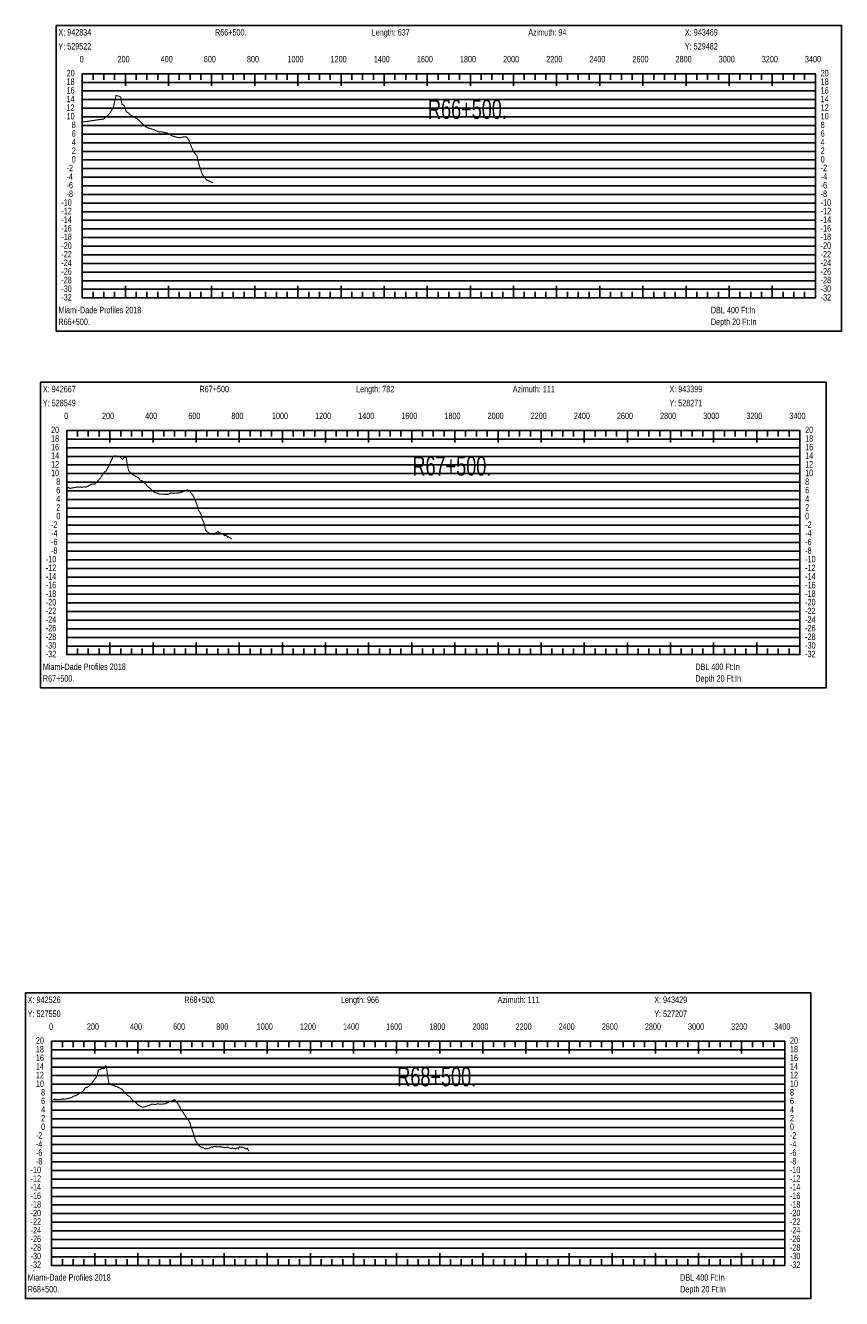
# Model space of a CAD drawing. Header units: inches. Extents: x 471865 to 538526, y 1054316 to 1102451.
# Tile 121 of 131: x 516321 to 520106, y 1096309 to 1102215. Entities that reach past the tile are written whole.
import ezdxf

# ---------------------------------------------------------------- set-up
doc = ezdxf.new("R2010")
doc.units = ezdxf.units.IN
doc.header["$MEASUREMENT"] = 0
for name, color, linetype in [('LABELS', 7, 'Continuous'), ('X_Gr1', 7, 'Continuous'), ('XSECTION', 7, 'Continuous')]:
    doc.layers.add(name, color=color, linetype=linetype)
doc.styles.get("Standard").update_dxf_attribs({"font": 'arial.ttf'})

msp = doc.modelspace()

# ---------------------------------------------------------------- linework, layer by layer
at = {"layer": 'X_Gr1', "color": 6, "linetype": 'Continuous', "lineweight": 18, "true_color": 0xff00ff, "transparency": 33554687, "const_width": 5}
for points in [[(516584.5, 1101767), (516584.5, 1101767), (516680.8, 1101780.6), (516680.9, 1101779.5), (516691.1, 1101788), (516702.4, 1101796.5), (516714.5, 1101810.6), (516729.3, 1101837.7), (516741, 1101890.2), (516754.1, 1101886.8), (516762.2, 1101883), (516768.3, 1101849.1), (516778.6, 1101843.9), (516788.6, 1101814.7), (516791.7, 1101812.9), (516798.5, 1101808.5), (516809.4, 1101798.4), (516821.2, 1101792.5), (516832.5, 1101785), (516844.2, 1101778.5), (516855.6, 1101766.2), (516868.1, 1101754.7), (516880.4, 1101743.6), (516895.9, 1101737.5), (516907.9, 1101734.3), (516918.4, 1101731.3), (516926.2, 1101726.5), (516940.7, 1101720.7), (516950.9, 1101721.2), (516964.9, 1101718.2), (516979.3, 1101715.9), (516989.7, 1101709.6), (517000.9, 1101702.8), (517012, 1101699.4), (517022.3, 1101696.5), (517035.7, 1101694.1), (517045.6, 1101696.3), (517055.3, 1101698.3), (517067.4, 1101698.4), (517076.8, 1101687.2), (517086.3, 1101662), (517096.7, 1101637.3), (517109.4, 1101618.1), (517116.3, 1101609.8), (517126, 1101568.1), (517133.1, 1101547.7), (517140.6, 1101524.9), (517148.7, 1101513.9), (517154.3, 1101508.1), (517161.3, 1101497.2), (517167.4, 1101495.8), (517173.4, 1101492.7), (517177.8, 1101491.8), (517184.2, 1101488), (517187.4, 1101486.9), (517190.8, 1101485.1)], [(516513.4, 1100068), (516513.4, 1100068), (516513.6, 1100064.4), (516519.8, 1100071.6), (516529, 1100067.1), (516538.7, 1100069.7), (516549.7, 1100071.6), (516559.1, 1100072.8), (516565.3, 1100074.4), (516571.1, 1100072.2), (516576, 1100074.7), (516582.9, 1100071.6), (516590.5, 1100074.8), (516601.7, 1100073.3), (516612.7, 1100078.6), (516624.7, 1100085.9), (516632, 1100086.9), (516643, 1100087.8), (516653.7, 1100098.3), (516662.4, 1100109.6), (516666, 1100111.9), (516673.9, 1100124.5), (516686.4, 1100142.3), (516695, 1100148.7), (516702.9, 1100163.2), (516709.8, 1100175.3), (516716.4, 1100191.1), (516726.2, 1100212.1), (516735.1, 1100218.2), (516746.1, 1100217), (516759.5, 1100212.9), (516770.8, 1100202.5), (516780, 1100210.6), (516788.2, 1100209.6), (516793.8, 1100174.7), (516799.6, 1100149.2), (516803.8, 1100144.2), (516813.1, 1100136.9), (516820.1, 1100130.7), (516831.4, 1100123.5), (516843.5, 1100118), (516853.2, 1100105.3), (516864.2, 1100101.1), (516878.9, 1100086.1), (516886.5, 1100077.2), (516901.2, 1100065.1), (516917, 1100051), (516928.7, 1100045.5), (516943.9, 1100040.3), (516956.8, 1100041), (516967.9, 1100039.6), (516981.4, 1100039.9), (516995.7, 1100046.3), (517009.3, 1100044.4), (517019.7, 1100045.5), (517032.7, 1100046.3), (517042.8, 1100048.6), (517052.7, 1100052.4), (517063.2, 1100055.4), (517071.3, 1100060.9), (517080.3, 1100057.3), (517088.6, 1100047), (517097.9, 1100034.3), (517107, 1100016.5), (517119.2, 1099981), (517122.5, 1099966.4), (517134.2, 1099949.8), (517140.5, 1099924.4), (517147.7, 1099909.8), (517152.2, 1099892.4), (517156.1, 1099872.9), (517162.9, 1099866.1), (517172.5, 1099859.9), (517178.3, 1099858.1), (517184.7, 1099855.9), (517190.8, 1099853.3), (517198.2, 1099858.2), (517203.2, 1099860.9), (517208.4, 1099863.1), (517213.7, 1099867.3), (517216.8, 1099862.8), (517224.4, 1099861.3), (517230.4, 1099857.5), (517235.8, 1099857.6), (517240.5, 1099852), (517244.6, 1099848.1), (517250.6, 1099850.7), (517254.8, 1099846.2), (517258.3, 1099840.8), (517262.6, 1099843), (517267.2, 1099838.7), (517271, 1099837.8), (517273.6, 1099836.6), (517277, 1099832.3)], [(516448, 1097232.5), (516448, 1097232.5), (516459.7, 1097233), (516469.1, 1097231.5), (516484.9, 1097232.4), (516496.5, 1097234.5), (516504.1, 1097234), (516515.9, 1097236), (516527, 1097239.3), (516535.2, 1097241.7), (516546.2, 1097248.8), (516553.4, 1097249.2), (516565.6, 1097257.2), (516580.3, 1097264.6), (516590.6, 1097273.1), (516595.9, 1097284.4), (516612.8, 1097291.2), (516630.6, 1097310.3), (516639.2, 1097323), (516646.3, 1097331.3), (516653.8, 1097344.6), (516658.6, 1097368.2), (516669.7, 1097373.3), (516679.5, 1097377.2), (516685.5, 1097374.9), (516691.7, 1097387.6), (516695.8, 1097387.2), (516701.5, 1097345.6), (516707.2, 1097309.3), (516718, 1097299.7), (516720.6, 1097301.1), (516731.5, 1097295.7), (516746.5, 1097291.1), (516754.9, 1097286.8), (516770, 1097278.6), (516782.1, 1097262.4), (516794, 1097251.7), (516806, 1097243.9), (516817.9, 1097228.5), (516831.3, 1097219.5), (516843.6, 1097206.4), (516851.9, 1097201.7), (516865, 1097196.3), (516875.9, 1097198.6), (516886, 1097203), (516895.7, 1097204.9), (516902.4, 1097209.5), (516913.3, 1097210.3), (516923.4, 1097208.8), (516934.6, 1097212.6), (516945.1, 1097209.9), (516955, 1097210.5), (516968.7, 1097212.3), (516978.9, 1097216.7), (516992.3, 1097223.7), (517001.4, 1097225.8), (517013.8, 1097231.1), (517023.6, 1097217.7), (517032.3, 1097205.5), (517041.9, 1097184.8), (517052.2, 1097171.9), (517064.5, 1097152.4), (517074.1, 1097139.2), (517082, 1097127.4), (517091.5, 1097098.1), (517099.5, 1097074.2), (517104.2, 1097059.3), (517108.9, 1097043), (517112.5, 1097037.6), (517118.9, 1097026.3), (517124, 1097018.8), (517129.4, 1097015.8), (517134.1, 1097010.7), (517138.5, 1097010.2), (517143.4, 1097007.7), (517146.8, 1097008.7), (517150.9, 1097004.5), (517155.4, 1097002.6), (517161.1, 1097004.7), (517167, 1097003.7), (517170.9, 1097005.2), (517176.1, 1097008.2), (517181.1, 1097010.6), (517185.1, 1097012.5), (517189.6, 1097010.3), (517195.5, 1097014), (517201.7, 1097013.7), (517216, 1097012.2), (517220.1, 1097012.6), (517224.7, 1097013.8), (517228.6, 1097011.1), (517233.6, 1097011.3), (517238.7, 1097009.7), (517243.7, 1097009.5), (517251.4, 1097009), (517256.7, 1097011.3), (517261.5, 1097009.8), (517268.1, 1097006.4), (517275.3, 1097003.9), (517281.4, 1097007.3), (517287.3, 1097003.2), (517291.9, 1097005.4), (517296.7, 1097002.5), (517302.7, 1097008.8), (517307.8, 1097003.5), (517313, 1097012.2), (517318.1, 1097011.3), (517323.4, 1097009.8), (517327.9, 1097011.3), (517333, 1097009.4), (517340.7, 1097003.8), (517344.5, 1097002.7), (517350.4, 1097005.2), (517354.8, 1096994.5), (517358, 1096996.4)]]:
    msp.add_lwpolyline(points, dxfattribs=at)
at = {"layer": 'XSECTION', "color": 18, "linetype": 'Continuous', "true_color": 0x000000}
for points in [[(516463.2, 1102215), (520105.6, 1102215), (520105.6, 1100797), (516463.2, 1100797), (516463.2, 1102215)], [(516584.4, 1101991), (519984.4, 1101991), (519984.4, 1100951), (516584.4, 1100951), (516584.4, 1101991)], [(516584.4, 1101991), (516584.4, 1101934.6)], [(516584.4, 1101991), (516584.4, 1101934.6)], [(516584.4, 1101991), (516584.4, 1101963)], [(516584.4, 1101991), (516584.4, 1101963)], [(516634.4, 1101991), (516634.4, 1101963)], [(516684.4, 1101991), (516684.4, 1101963)], [(516734.4, 1101991), (516734.4, 1101963)], [(516784.4, 1101991), (516784.4, 1101934.6)], [(516784.4, 1101991), (516784.4, 1101963)], [(516834.4, 1101991), (516834.4, 1101963)], [(516884.4, 1101991), (516884.4, 1101963)], [(516934.4, 1101991), (516934.4, 1101963)], [(516984.4, 1101991), (516984.4, 1101934.6)], [(516984.4, 1101991), (516984.4, 1101963)], [(517034.4, 1101991), (517034.4, 1101963)], [(517084.4, 1101991), (517084.4, 1101963)], [(517134.4, 1101991), (517134.4, 1101963)], [(517184.4, 1101991), (517184.4, 1101934.6)], [(517184.4, 1101991), (517184.4, 1101963)], [(517234.4, 1101991), (517234.4, 1101963)], [(517284.4, 1101991), (517284.4, 1101963)], [(517334.4, 1101991), (517334.4, 1101963)], [(517384.4, 1101991), (517384.4, 1101934.6)], [(517384.4, 1101991), (517384.4, 1101963)], [(517434.4, 1101991), (517434.4, 1101963)], [(517484.4, 1101991), (517484.4, 1101963)], [(517534.4, 1101991), (517534.4, 1101963)], [(517584.4, 1101991), (517584.4, 1101934.6)], [(517584.4, 1101991), (517584.4, 1101963)], [(517634.4, 1101991), (517634.4, 1101963)], [(517684.4, 1101991), (517684.4, 1101963)], [(517734.4, 1101991), (517734.4, 1101963)], [(517784.4, 1101991), (517784.4, 1101934.6)], [(517784.4, 1101991), (517784.4, 1101963)], [(517834.4, 1101991), (517834.4, 1101963)], [(517884.4, 1101991), (517884.4, 1101963)], [(517934.4, 1101991), (517934.4, 1101963)], [(517984.4, 1101991), (517984.4, 1101934.6)], [(517984.4, 1101991), (517984.4, 1101963)], [(518034.4, 1101991), (518034.4, 1101963)], [(518084.4, 1101991), (518084.4, 1101963)], [(518134.4, 1101991), (518134.4, 1101963)], [(518184.4, 1101991), (518184.4, 1101934.6)], [(518184.4, 1101991), (518184.4, 1101963)], [(518234.4, 1101991), (518234.4, 1101963)], [(518284.4, 1101991), (518284.4, 1101963)], [(518334.4, 1101991), (518334.4, 1101963)], [(518384.4, 1101991), (518384.4, 1101934.6)], [(518384.4, 1101991), (518384.4, 1101963)], [(518434.4, 1101991), (518434.4, 1101963)], [(518484.4, 1101991), (518484.4, 1101963)], [(518534.4, 1101991), (518534.4, 1101963)], [(518584.4, 1101991), (518584.4, 1101934.6)], [(518584.4, 1101991), (518584.4, 1101963)], [(518634.4, 1101991), (518634.4, 1101963)], [(518684.4, 1101991), (518684.4, 1101963)], [(518734.4, 1101991), (518734.4, 1101963)], [(518784.4, 1101991), (518784.4, 1101934.6)], [(518784.4, 1101991), (518784.4, 1101963)], [(518834.4, 1101991), (518834.4, 1101963)], [(518884.4, 1101991), (518884.4, 1101963)], [(518934.4, 1101991), (518934.4, 1101963)], [(518984.4, 1101991), (518984.4, 1101934.6)], [(518984.4, 1101991), (518984.4, 1101963)], [(519034.4, 1101991), (519034.4, 1101963)], [(519084.4, 1101991), (519084.4, 1101963)], [(519134.4, 1101991), (519134.4, 1101963)], [(519184.4, 1101991), (519184.4, 1101934.6)], [(519184.4, 1101991), (519184.4, 1101963)], [(519234.4, 1101991), (519234.4, 1101963)], [(519284.4, 1101991), (519284.4, 1101963)], [(519334.4, 1101991), (519334.4, 1101963)], [(519384.4, 1101991), (519384.4, 1101934.6)], [(519384.4, 1101991), (519384.4, 1101963)], [(519434.4, 1101991), (519434.4, 1101963)], [(519484.4, 1101991), (519484.4, 1101963)], [(519534.4, 1101991), (519534.4, 1101963)], [(519584.4, 1101991), (519584.4, 1101934.6)], [(519584.4, 1101991), (519584.4, 1101963)], [(519634.4, 1101991), (519634.4, 1101963)], [(519684.4, 1101991), (519684.4, 1101963)], [(519734.4, 1101991), (519734.4, 1101963)], [(519784.4, 1101991), (519784.4, 1101934.6)], [(519784.4, 1101991), (519784.4, 1101963)], [(519834.4, 1101991), (519834.4, 1101963)], [(519884.4, 1101991), (519884.4, 1101963)], [(519934.4, 1101991), (519934.4, 1101963)], [(519984.4, 1101991), (519984.4, 1101934.6)], [(519984.4, 1101991), (519984.4, 1101963)], [(516584.4, 1101751), (516612.4, 1101751)], [(519984.4, 1101751), (519956.4, 1101751)], [(516584.4, 1101551), (516612.4, 1101551)], [(519984.4, 1101551), (519956.4, 1101551)], [(516584.4, 1101351), (516612.4, 1101351)], [(519984.4, 1101351), (519956.4, 1101351)], [(516584.4, 1101151), (516612.4, 1101151)], [(519984.4, 1101151), (519956.4, 1101151)], [(516584.4, 1100951), (516584.4, 1101007.4)], [(516584.4, 1100951), (516584.4, 1101007.4)], [(516784.4, 1100951), (516784.4, 1101007.4)], [(516984.4, 1100951), (516984.4, 1101007.4)], [(517184.4, 1100951), (517184.4, 1101007.4)], [(517384.4, 1100951), (517384.4, 1101007.4)], [(517584.4, 1100951), (517584.4, 1101007.4)], [(517784.4, 1100951), (517784.4, 1101007.4)], [(517984.4, 1100951), (517984.4, 1101007.4)], [(518184.4, 1100951), (518184.4, 1101007.4)], [(518384.4, 1100951), (518384.4, 1101007.4)], [(518584.4, 1100951), (518584.4, 1101007.4)], [(518784.4, 1100951), (518784.4, 1101007.4)], [(518984.4, 1100951), (518984.4, 1101007.4)], [(519184.4, 1100951), (519184.4, 1101007.4)], [(519384.4, 1100951), (519384.4, 1101007.4)], [(519584.4, 1100951), (519584.4, 1101007.4)], [(519784.4, 1100951), (519784.4, 1101007.4)], [(519984.4, 1100951), (519984.4, 1101007.4)], [(516584.4, 1100951), (516584.4, 1100979)], [(516584.4, 1100951), (516584.4, 1100979)], [(516634.4, 1100951), (516634.4, 1100979)], [(516684.4, 1100951), (516684.4, 1100979)], [(516734.4, 1100951), (516734.4, 1100979)], [(516784.4, 1100951), (516784.4, 1100979)], [(516834.4, 1100951), (516834.4, 1100979)], [(516884.4, 1100951), (516884.4, 1100979)], [(516934.4, 1100951), (516934.4, 1100979)], [(516984.4, 1100951), (516984.4, 1100979)], [(517034.4, 1100951), (517034.4, 1100979)], [(517084.4, 1100951), (517084.4, 1100979)], [(517134.4, 1100951), (517134.4, 1100979)], [(517184.4, 1100951), (517184.4, 1100979)], [(517234.4, 1100951), (517234.4, 1100979)], [(517284.4, 1100951), (517284.4, 1100979)], [(517334.4, 1100951), (517334.4, 1100979)], [(517384.4, 1100951), (517384.4, 1100979)], [(517434.4, 1100951), (517434.4, 1100979)], [(517484.4, 1100951), (517484.4, 1100979)], [(517534.4, 1100951), (517534.4, 1100979)], [(517584.4, 1100951), (517584.4, 1100979)], [(517634.4, 1100951), (517634.4, 1100979)], [(517684.4, 1100951), (517684.4, 1100979)], [(517734.4, 1100951), (517734.4, 1100979)], [(517784.4, 1100951), (517784.4, 1100979)], [(517834.4, 1100951), (517834.4, 1100979)], [(517884.4, 1100951), (517884.4, 1100979)], [(517934.4, 1100951), (517934.4, 1100979)], [(517984.4, 1100951), (517984.4, 1100979)], [(518034.4, 1100951), (518034.4, 1100979)], [(518084.4, 1100951), (518084.4, 1100979)], [(518134.4, 1100951), (518134.4, 1100979)], [(518184.4, 1100951), (518184.4, 1100979)], [(518234.4, 1100951), (518234.4, 1100979)], [(518284.4, 1100951), (518284.4, 1100979)], [(518334.4, 1100951), (518334.4, 1100979)], [(518384.4, 1100951), (518384.4, 1100979)], [(518434.4, 1100951), (518434.4, 1100979)], [(518484.4, 1100951), (518484.4, 1100979)], [(518534.4, 1100951), (518534.4, 1100979)], [(518584.4, 1100951), (518584.4, 1100979)], [(518634.4, 1100951), (518634.4, 1100979)], [(518684.4, 1100951), (518684.4, 1100979)], [(518734.4, 1100951), (518734.4, 1100979)], [(518784.4, 1100951), (518784.4, 1100979)], [(518834.4, 1100951), (518834.4, 1100979)], [(518884.4, 1100951), (518884.4, 1100979)], [(518934.4, 1100951), (518934.4, 1100979)], [(518984.4, 1100951), (518984.4, 1100979)], [(519034.4, 1100951), (519034.4, 1100979)], [(519084.4, 1100951), (519084.4, 1100979)], [(519134.4, 1100951), (519134.4, 1100979)], [(519184.4, 1100951), (519184.4, 1100979)], [(519234.4, 1100951), (519234.4, 1100979)], [(519284.4, 1100951), (519284.4, 1100979)], [(519334.4, 1100951), (519334.4, 1100979)], [(519384.4, 1100951), (519384.4, 1100979)], [(519434.4, 1100951), (519434.4, 1100979)], [(519484.4, 1100951), (519484.4, 1100979)], [(519534.4, 1100951), (519534.4, 1100979)], [(519584.4, 1100951), (519584.4, 1100979)], [(519634.4, 1100951), (519634.4, 1100979)], [(519684.4, 1100951), (519684.4, 1100979)], [(519734.4, 1100951), (519734.4, 1100979)], [(519784.4, 1100951), (519784.4, 1100979)], [(519834.4, 1100951), (519834.4, 1100979)], [(519884.4, 1100951), (519884.4, 1100979)], [(519934.4, 1100951), (519934.4, 1100979)], [(519984.4, 1100951), (519984.4, 1100979)], [(516391.2, 1100560), (520033.6, 1100560), (520033.6, 1099142), (516391.2, 1099142), (516391.2, 1100560)], [(516512.4, 1100336), (519912.4, 1100336), (519912.4, 1099296), (516512.4, 1099296), (516512.4, 1100336)], [(516512.4, 1100336), (516512.4, 1100279.6)], [(516512.4, 1100336), (516512.4, 1100279.6)], [(516512.4, 1100336), (516512.4, 1100308)], [(516512.4, 1100336), (516512.4, 1100308)], [(516562.4, 1100336), (516562.4, 1100308)], [(516612.4, 1100336), (516612.4, 1100308)], [(516662.4, 1100336), (516662.4, 1100308)], [(516712.4, 1100336), (516712.4, 1100279.6)], [(516712.4, 1100336), (516712.4, 1100308)], [(516762.4, 1100336), (516762.4, 1100308)], [(516812.4, 1100336), (516812.4, 1100308)], [(516862.4, 1100336), (516862.4, 1100308)], [(516912.4, 1100336), (516912.4, 1100279.6)], [(516912.4, 1100336), (516912.4, 1100308)], [(516962.4, 1100336), (516962.4, 1100308)], [(517012.4, 1100336), (517012.4, 1100308)], [(517062.4, 1100336), (517062.4, 1100308)], [(517112.4, 1100336), (517112.4, 1100279.6)], [(517112.4, 1100336), (517112.4, 1100308)], [(517162.4, 1100336), (517162.4, 1100308)], [(517212.4, 1100336), (517212.4, 1100308)], [(517262.4, 1100336), (517262.4, 1100308)], [(517312.4, 1100336), (517312.4, 1100279.6)], [(517312.4, 1100336), (517312.4, 1100308)], [(517362.4, 1100336), (517362.4, 1100308)], [(517412.4, 1100336), (517412.4, 1100308)], [(517462.4, 1100336), (517462.4, 1100308)], [(517512.4, 1100336), (517512.4, 1100279.6)], [(517512.4, 1100336), (517512.4, 1100308)], [(517562.4, 1100336), (517562.4, 1100308)], [(517612.4, 1100336), (517612.4, 1100308)], [(517662.4, 1100336), (517662.4, 1100308)], [(517712.4, 1100336), (517712.4, 1100279.6)], [(517712.4, 1100336), (517712.4, 1100308)], [(517762.4, 1100336), (517762.4, 1100308)], [(517812.4, 1100336), (517812.4, 1100308)], [(517862.4, 1100336), (517862.4, 1100308)], [(517912.4, 1100336), (517912.4, 1100279.6)], [(517912.4, 1100336), (517912.4, 1100308)], [(517962.4, 1100336), (517962.4, 1100308)], [(518012.4, 1100336), (518012.4, 1100308)], [(518062.4, 1100336), (518062.4, 1100308)], [(518112.4, 1100336), (518112.4, 1100279.6)], [(518112.4, 1100336), (518112.4, 1100308)], [(518162.4, 1100336), (518162.4, 1100308)], [(518212.4, 1100336), (518212.4, 1100308)], [(518262.4, 1100336), (518262.4, 1100308)], [(518312.4, 1100336), (518312.4, 1100279.6)], [(518312.4, 1100336), (518312.4, 1100308)], [(518362.4, 1100336), (518362.4, 1100308)], [(518412.4, 1100336), (518412.4, 1100308)], [(518462.4, 1100336), (518462.4, 1100308)], [(518512.4, 1100336), (518512.4, 1100279.6)], [(518512.4, 1100336), (518512.4, 1100308)], [(518562.4, 1100336), (518562.4, 1100308)], [(518612.4, 1100336), (518612.4, 1100308)], [(518662.4, 1100336), (518662.4, 1100308)], [(518712.4, 1100336), (518712.4, 1100279.6)], [(518712.4, 1100336), (518712.4, 1100308)], [(518762.4, 1100336), (518762.4, 1100308)], [(518812.4, 1100336), (518812.4, 1100308)], [(518862.4, 1100336), (518862.4, 1100308)], [(518912.4, 1100336), (518912.4, 1100279.6)], [(518912.4, 1100336), (518912.4, 1100308)], [(518962.4, 1100336), (518962.4, 1100308)], [(519012.4, 1100336), (519012.4, 1100308)], [(519062.4, 1100336), (519062.4, 1100308)], [(519112.4, 1100336), (519112.4, 1100279.6)], [(519112.4, 1100336), (519112.4, 1100308)], [(519162.4, 1100336), (519162.4, 1100308)], [(519212.4, 1100336), (519212.4, 1100308)], [(519262.4, 1100336), (519262.4, 1100308)], [(519312.4, 1100336), (519312.4, 1100279.6)], [(519312.4, 1100336), (519312.4, 1100308)], [(519362.4, 1100336), (519362.4, 1100308)], [(519412.4, 1100336), (519412.4, 1100308)], [(519462.4, 1100336), (519462.4, 1100308)], [(519512.4, 1100336), (519512.4, 1100279.6)], [(519512.4, 1100336), (519512.4, 1100308)], [(519562.4, 1100336), (519562.4, 1100308)], [(519612.4, 1100336), (519612.4, 1100308)], [(519662.4, 1100336), (519662.4, 1100308)], [(519712.4, 1100336), (519712.4, 1100279.6)], [(519712.4, 1100336), (519712.4, 1100308)], [(519762.4, 1100336), (519762.4, 1100308)], [(519812.4, 1100336), (519812.4, 1100308)], [(519862.4, 1100336), (519862.4, 1100308)], [(519912.4, 1100336), (519912.4, 1100279.6)], [(519912.4, 1100336), (519912.4, 1100308)], [(516512.4, 1100096), (516540.4, 1100096)], [(519912.4, 1100096), (519884.4, 1100096)], [(516512.4, 1099896), (516540.4, 1099896)], [(519912.4, 1099896), (519884.4, 1099896)], [(516512.4, 1099696), (516540.4, 1099696)], [(519912.4, 1099696), (519884.4, 1099696)], [(516512.4, 1099496), (516540.4, 1099496)], [(519912.4, 1099496), (519884.4, 1099496)], [(516512.4, 1099296), (516512.4, 1099352.4)], [(516512.4, 1099296), (516512.4, 1099352.4)], [(516712.4, 1099296), (516712.4, 1099352.4)], [(516912.4, 1099296), (516912.4, 1099352.4)], [(517112.4, 1099296), (517112.4, 1099352.4)], [(517312.4, 1099296), (517312.4, 1099352.4)], [(517512.4, 1099296), (517512.4, 1099352.4)], [(517712.4, 1099296), (517712.4, 1099352.4)], [(517912.4, 1099296), (517912.4, 1099352.4)], [(518112.4, 1099296), (518112.4, 1099352.4)], [(518312.4, 1099296), (518312.4, 1099352.4)], [(518512.4, 1099296), (518512.4, 1099352.4)], [(518712.4, 1099296), (518712.4, 1099352.4)], [(518912.4, 1099296), (518912.4, 1099352.4)], [(519112.4, 1099296), (519112.4, 1099352.4)], [(519312.4, 1099296), (519312.4, 1099352.4)], [(519512.4, 1099296), (519512.4, 1099352.4)], [(519712.4, 1099296), (519712.4, 1099352.4)], [(519912.4, 1099296), (519912.4, 1099352.4)], [(516512.4, 1099296), (516512.4, 1099324)], [(516512.4, 1099296), (516512.4, 1099324)], [(516562.4, 1099296), (516562.4, 1099324)], [(516612.4, 1099296), (516612.4, 1099324)], [(516662.4, 1099296), (516662.4, 1099324)], [(516712.4, 1099296), (516712.4, 1099324)], [(516762.4, 1099296), (516762.4, 1099324)], [(516812.4, 1099296), (516812.4, 1099324)], [(516862.4, 1099296), (516862.4, 1099324)], [(516912.4, 1099296), (516912.4, 1099324)], [(516962.4, 1099296), (516962.4, 1099324)], [(517012.4, 1099296), (517012.4, 1099324)], [(517062.4, 1099296), (517062.4, 1099324)], [(517112.4, 1099296), (517112.4, 1099324)], [(517162.4, 1099296), (517162.4, 1099324)], [(517212.4, 1099296), (517212.4, 1099324)], [(517262.4, 1099296), (517262.4, 1099324)], [(517312.4, 1099296), (517312.4, 1099324)], [(517362.4, 1099296), (517362.4, 1099324)], [(517412.4, 1099296), (517412.4, 1099324)], [(517462.4, 1099296), (517462.4, 1099324)], [(517512.4, 1099296), (517512.4, 1099324)], [(517562.4, 1099296), (517562.4, 1099324)], [(517612.4, 1099296), (517612.4, 1099324)], [(517662.4, 1099296), (517662.4, 1099324)], [(517712.4, 1099296), (517712.4, 1099324)], [(517762.4, 1099296), (517762.4, 1099324)], [(517812.4, 1099296), (517812.4, 1099324)], [(517862.4, 1099296), (517862.4, 1099324)], [(517912.4, 1099296), (517912.4, 1099324)], [(517962.4, 1099296), (517962.4, 1099324)], [(518012.4, 1099296), (518012.4, 1099324)], [(518062.4, 1099296), (518062.4, 1099324)], [(518112.4, 1099296), (518112.4, 1099324)], [(518162.4, 1099296), (518162.4, 1099324)], [(518212.4, 1099296), (518212.4, 1099324)], [(518262.4, 1099296), (518262.4, 1099324)], [(518312.4, 1099296), (518312.4, 1099324)], [(518362.4, 1099296), (518362.4, 1099324)], [(518412.4, 1099296), (518412.4, 1099324)], [(518462.4, 1099296), (518462.4, 1099324)], [(518512.4, 1099296), (518512.4, 1099324)], [(518562.4, 1099296), (518562.4, 1099324)], [(518612.4, 1099296), (518612.4, 1099324)], [(518662.4, 1099296), (518662.4, 1099324)], [(518712.4, 1099296), (518712.4, 1099324)], [(518762.4, 1099296), (518762.4, 1099324)], [(518812.4, 1099296), (518812.4, 1099324)], [(518862.4, 1099296), (518862.4, 1099324)], [(518912.4, 1099296), (518912.4, 1099324)], [(518962.4, 1099296), (518962.4, 1099324)], [(519012.4, 1099296), (519012.4, 1099324)], [(519062.4, 1099296), (519062.4, 1099324)], [(519112.4, 1099296), (519112.4, 1099324)], [(519162.4, 1099296), (519162.4, 1099324)], [(519212.4, 1099296), (519212.4, 1099324)], [(519262.4, 1099296), (519262.4, 1099324)], [(519312.4, 1099296), (519312.4, 1099324)], [(519362.4, 1099296), (519362.4, 1099324)], [(519412.4, 1099296), (519412.4, 1099324)], [(519462.4, 1099296), (519462.4, 1099324)], [(519512.4, 1099296), (519512.4, 1099324)], [(519562.4, 1099296), (519562.4, 1099324)], [(519612.4, 1099296), (519612.4, 1099324)], [(519662.4, 1099296), (519662.4, 1099324)], [(519712.4, 1099296), (519712.4, 1099324)], [(519762.4, 1099296), (519762.4, 1099324)], [(519812.4, 1099296), (519812.4, 1099324)], [(519862.4, 1099296), (519862.4, 1099324)], [(519912.4, 1099296), (519912.4, 1099324)], [(516320.9, 1097726.7), (519963.3, 1097726.7), (519963.3, 1096308.7), (516320.9, 1096308.7), (516320.9, 1097726.7)], [(516442.1, 1097502.7), (519842.1, 1097502.7), (519842.1, 1096462.7), (516442.1, 1096462.7), (516442.1, 1097502.7)], [(516442.1, 1097502.7), (516442.1, 1097446.3)], [(516442.1, 1097502.7), (516442.1, 1097446.3)], [(516442.1, 1097502.7), (516442.1, 1097474.7)], [(516442.1, 1097502.7), (516442.1, 1097474.7)], [(516492.1, 1097502.7), (516492.1, 1097474.7)], [(516542.1, 1097502.7), (516542.1, 1097474.7)], [(516592.1, 1097502.7), (516592.1, 1097474.7)], [(516642.1, 1097502.7), (516642.1, 1097446.3)], [(516642.1, 1097502.7), (516642.1, 1097474.7)], [(516692.1, 1097502.7), (516692.1, 1097474.7)], [(516742.1, 1097502.7), (516742.1, 1097474.7)], [(516792.1, 1097502.7), (516792.1, 1097474.7)], [(516842.1, 1097502.7), (516842.1, 1097446.3)], [(516842.1, 1097502.7), (516842.1, 1097474.7)], [(516892.1, 1097502.7), (516892.1, 1097474.7)], [(516942.1, 1097502.7), (516942.1, 1097474.7)], [(516992.1, 1097502.7), (516992.1, 1097474.7)], [(517042.1, 1097502.7), (517042.1, 1097446.3)], [(517042.1, 1097502.7), (517042.1, 1097474.7)], [(517092.1, 1097502.7), (517092.1, 1097474.7)], [(517142.1, 1097502.7), (517142.1, 1097474.7)], [(517192.1, 1097502.7), (517192.1, 1097474.7)], [(517242.1, 1097502.7), (517242.1, 1097446.3)], [(517242.1, 1097502.7), (517242.1, 1097474.7)], [(517292.1, 1097502.7), (517292.1, 1097474.7)], [(517342.1, 1097502.7), (517342.1, 1097474.7)], [(517392.1, 1097502.7), (517392.1, 1097474.7)], [(517442.1, 1097502.7), (517442.1, 1097446.3)], [(517442.1, 1097502.7), (517442.1, 1097474.7)], [(517492.1, 1097502.7), (517492.1, 1097474.7)], [(517542.1, 1097502.7), (517542.1, 1097474.7)], [(517592.1, 1097502.7), (517592.1, 1097474.7)], [(517642.1, 1097502.7), (517642.1, 1097446.3)], [(517642.1, 1097502.7), (517642.1, 1097474.7)], [(517692.1, 1097502.7), (517692.1, 1097474.7)], [(517742.1, 1097502.7), (517742.1, 1097474.7)], [(517792.1, 1097502.7), (517792.1, 1097474.7)], [(517842.1, 1097502.7), (517842.1, 1097446.3)], [(517842.1, 1097502.7), (517842.1, 1097474.7)], [(517892.1, 1097502.7), (517892.1, 1097474.7)], [(517942.1, 1097502.7), (517942.1, 1097474.7)], [(517992.1, 1097502.7), (517992.1, 1097474.7)], [(518042.1, 1097502.7), (518042.1, 1097446.3)], [(518042.1, 1097502.7), (518042.1, 1097474.7)], [(518092.1, 1097502.7), (518092.1, 1097474.7)], [(518142.1, 1097502.7), (518142.1, 1097474.7)], [(518192.1, 1097502.7), (518192.1, 1097474.7)], [(518242.1, 1097502.7), (518242.1, 1097446.3)], [(518242.1, 1097502.7), (518242.1, 1097474.7)], [(518292.1, 1097502.7), (518292.1, 1097474.7)], [(518342.1, 1097502.7), (518342.1, 1097474.7)], [(518392.1, 1097502.7), (518392.1, 1097474.7)], [(518442.1, 1097502.7), (518442.1, 1097446.3)], [(518442.1, 1097502.7), (518442.1, 1097474.7)], [(518492.1, 1097502.7), (518492.1, 1097474.7)], [(518542.1, 1097502.7), (518542.1, 1097474.7)], [(518592.1, 1097502.7), (518592.1, 1097474.7)], [(518642.1, 1097502.7), (518642.1, 1097446.3)], [(518642.1, 1097502.7), (518642.1, 1097474.7)], [(518692.1, 1097502.7), (518692.1, 1097474.7)], [(518742.1, 1097502.7), (518742.1, 1097474.7)], [(518792.1, 1097502.7), (518792.1, 1097474.7)], [(518842.1, 1097502.7), (518842.1, 1097446.3)], [(518842.1, 1097502.7), (518842.1, 1097474.7)], [(518892.1, 1097502.7), (518892.1, 1097474.7)], [(518942.1, 1097502.7), (518942.1, 1097474.7)], [(518992.1, 1097502.7), (518992.1, 1097474.7)], [(519042.1, 1097502.7), (519042.1, 1097446.3)], [(519042.1, 1097502.7), (519042.1, 1097474.7)], [(519092.1, 1097502.7), (519092.1, 1097474.7)], [(519142.1, 1097502.7), (519142.1, 1097474.7)], [(519192.1, 1097502.7), (519192.1, 1097474.7)], [(519242.1, 1097502.7), (519242.1, 1097446.3)], [(519242.1, 1097502.7), (519242.1, 1097474.7)], [(519292.1, 1097502.7), (519292.1, 1097474.7)], [(519342.1, 1097502.7), (519342.1, 1097474.7)], [(519392.1, 1097502.7), (519392.1, 1097474.7)], [(519442.1, 1097502.7), (519442.1, 1097446.3)], [(519442.1, 1097502.7), (519442.1, 1097474.7)], [(519492.1, 1097502.7), (519492.1, 1097474.7)], [(519542.1, 1097502.7), (519542.1, 1097474.7)], [(519592.1, 1097502.7), (519592.1, 1097474.7)], [(519642.1, 1097502.7), (519642.1, 1097446.3)], [(519642.1, 1097502.7), (519642.1, 1097474.7)], [(519692.1, 1097502.7), (519692.1, 1097474.7)], [(519742.1, 1097502.7), (519742.1, 1097474.7)], [(519792.1, 1097502.7), (519792.1, 1097474.7)], [(519842.1, 1097502.7), (519842.1, 1097446.3)], [(519842.1, 1097502.7), (519842.1, 1097474.7)], [(516442.1, 1097262.7), (516470.1, 1097262.7)], [(519842.1, 1097262.7), (519814.1, 1097262.7)], [(516442.1, 1097062.7), (516470.1, 1097062.7)], [(519842.1, 1097062.7), (519814.1, 1097062.7)], [(516442.1, 1096862.7), (516470.1, 1096862.7)], [(519842.1, 1096862.7), (519814.1, 1096862.7)], [(516442.1, 1096662.7), (516470.1, 1096662.7)], [(519842.1, 1096662.7), (519814.1, 1096662.7)], [(516442.1, 1096462.7), (516442.1, 1096519.1)], [(516442.1, 1096462.7), (516442.1, 1096519.1)], [(516642.1, 1096462.7), (516642.1, 1096519.1)], [(516842.1, 1096462.7), (516842.1, 1096519.1)], [(517042.1, 1096462.7), (517042.1, 1096519.1)], [(517242.1, 1096462.7), (517242.1, 1096519.1)], [(517442.1, 1096462.7), (517442.1, 1096519.1)], [(517642.1, 1096462.7), (517642.1, 1096519.1)], [(517842.1, 1096462.7), (517842.1, 1096519.1)], [(518042.1, 1096462.7), (518042.1, 1096519.1)], [(518242.1, 1096462.7), (518242.1, 1096519.1)], [(518442.1, 1096462.7), (518442.1, 1096519.1)], [(518642.1, 1096462.7), (518642.1, 1096519.1)], [(518842.1, 1096462.7), (518842.1, 1096519.1)], [(519042.1, 1096462.7), (519042.1, 1096519.1)], [(519242.1, 1096462.7), (519242.1, 1096519.1)], [(519442.1, 1096462.7), (519442.1, 1096519.1)], [(519642.1, 1096462.7), (519642.1, 1096519.1)], [(519842.1, 1096462.7), (519842.1, 1096519.1)], [(516442.1, 1096462.7), (516442.1, 1096490.7)], [(516442.1, 1096462.7), (516442.1, 1096490.7)], [(516492.1, 1096462.7), (516492.1, 1096490.7)], [(516542.1, 1096462.7), (516542.1, 1096490.7)], [(516592.1, 1096462.7), (516592.1, 1096490.7)], [(516642.1, 1096462.7), (516642.1, 1096490.7)], [(516692.1, 1096462.7), (516692.1, 1096490.7)], [(516742.1, 1096462.7), (516742.1, 1096490.7)], [(516792.1, 1096462.7), (516792.1, 1096490.7)], [(516842.1, 1096462.7), (516842.1, 1096490.7)], [(516892.1, 1096462.7), (516892.1, 1096490.7)], [(516942.1, 1096462.7), (516942.1, 1096490.7)], [(516992.1, 1096462.7), (516992.1, 1096490.7)], [(517042.1, 1096462.7), (517042.1, 1096490.7)], [(517092.1, 1096462.7), (517092.1, 1096490.7)], [(517142.1, 1096462.7), (517142.1, 1096490.7)], [(517192.1, 1096462.7), (517192.1, 1096490.7)], [(517242.1, 1096462.7), (517242.1, 1096490.7)], [(517292.1, 1096462.7), (517292.1, 1096490.7)], [(517342.1, 1096462.7), (517342.1, 1096490.7)], [(517392.1, 1096462.7), (517392.1, 1096490.7)], [(517442.1, 1096462.7), (517442.1, 1096490.7)], [(517492.1, 1096462.7), (517492.1, 1096490.7)], [(517542.1, 1096462.7), (517542.1, 1096490.7)], [(517592.1, 1096462.7), (517592.1, 1096490.7)], [(517642.1, 1096462.7), (517642.1, 1096490.7)], [(517692.1, 1096462.7), (517692.1, 1096490.7)], [(517742.1, 1096462.7), (517742.1, 1096490.7)], [(517792.1, 1096462.7), (517792.1, 1096490.7)], [(517842.1, 1096462.7), (517842.1, 1096490.7)], [(517892.1, 1096462.7), (517892.1, 1096490.7)], [(517942.1, 1096462.7), (517942.1, 1096490.7)], [(517992.1, 1096462.7), (517992.1, 1096490.7)], [(518042.1, 1096462.7), (518042.1, 1096490.7)], [(518092.1, 1096462.7), (518092.1, 1096490.7)], [(518142.1, 1096462.7), (518142.1, 1096490.7)], [(518192.1, 1096462.7), (518192.1, 1096490.7)], [(518242.1, 1096462.7), (518242.1, 1096490.7)], [(518292.1, 1096462.7), (518292.1, 1096490.7)], [(518342.1, 1096462.7), (518342.1, 1096490.7)], [(518392.1, 1096462.7), (518392.1, 1096490.7)], [(518442.1, 1096462.7), (518442.1, 1096490.7)], [(518492.1, 1096462.7), (518492.1, 1096490.7)], [(518542.1, 1096462.7), (518542.1, 1096490.7)], [(518592.1, 1096462.7), (518592.1, 1096490.7)], [(518642.1, 1096462.7), (518642.1, 1096490.7)], [(518692.1, 1096462.7), (518692.1, 1096490.7)], [(518742.1, 1096462.7), (518742.1, 1096490.7)], [(518792.1, 1096462.7), (518792.1, 1096490.7)], [(518842.1, 1096462.7), (518842.1, 1096490.7)], [(518892.1, 1096462.7), (518892.1, 1096490.7)], [(518942.1, 1096462.7), (518942.1, 1096490.7)], [(518992.1, 1096462.7), (518992.1, 1096490.7)], [(519042.1, 1096462.7), (519042.1, 1096490.7)], [(519092.1, 1096462.7), (519092.1, 1096490.7)], [(519142.1, 1096462.7), (519142.1, 1096490.7)], [(519192.1, 1096462.7), (519192.1, 1096490.7)], [(519242.1, 1096462.7), (519242.1, 1096490.7)], [(519292.1, 1096462.7), (519292.1, 1096490.7)], [(519342.1, 1096462.7), (519342.1, 1096490.7)], [(519392.1, 1096462.7), (519392.1, 1096490.7)], [(519442.1, 1096462.7), (519442.1, 1096490.7)], [(519492.1, 1096462.7), (519492.1, 1096490.7)], [(519542.1, 1096462.7), (519542.1, 1096490.7)], [(519592.1, 1096462.7), (519592.1, 1096490.7)], [(519642.1, 1096462.7), (519642.1, 1096490.7)], [(519692.1, 1096462.7), (519692.1, 1096490.7)], [(519742.1, 1096462.7), (519742.1, 1096490.7)], [(519792.1, 1096462.7), (519792.1, 1096490.7)], [(519842.1, 1096462.7), (519842.1, 1096490.7)]]:
    msp.add_lwpolyline(points, dxfattribs=at)
at = {"layer": 'XSECTION', "color": 18, "true_color": 0x000000}
for points in [[(516584.4, 1101951), (519984.4, 1101951)], [(516584.4, 1101911), (519984.4, 1101911)], [(516584.4, 1101871), (519984.4, 1101871)], [(516584.4, 1101831), (519984.4, 1101831)], [(516584.4, 1101791), (519984.4, 1101791)], [(516584.4, 1101751), (519984.4, 1101751)], [(516584.4, 1101711), (519984.4, 1101711)], [(516584.4, 1101671), (519984.4, 1101671)], [(516584.4, 1101631), (519984.4, 1101631)], [(516584.4, 1101591), (519984.4, 1101591)], [(516584.4, 1101551), (519984.4, 1101551)], [(516584.4, 1101511), (519984.4, 1101511)], [(516584.4, 1101471), (519984.4, 1101471)], [(516584.4, 1101431), (519984.4, 1101431)], [(516584.4, 1101391), (519984.4, 1101391)], [(516584.4, 1101351), (519984.4, 1101351)], [(516584.4, 1101311), (519984.4, 1101311)], [(516584.4, 1101271), (519984.4, 1101271)], [(516584.4, 1101231), (519984.4, 1101231)], [(516584.4, 1101191), (519984.4, 1101191)], [(516584.4, 1101151), (519984.4, 1101151)], [(516584.4, 1101111), (519984.4, 1101111)], [(516584.4, 1101071), (519984.4, 1101071)], [(516584.4, 1101031), (519984.4, 1101031)], [(516584.4, 1100991), (519984.4, 1100991)], [(516512.4, 1100296), (519912.4, 1100296)], [(516512.4, 1100256), (519912.4, 1100256)], [(516512.4, 1100216), (519912.4, 1100216)], [(516512.4, 1100176), (519912.4, 1100176)], [(516512.4, 1100136), (519912.4, 1100136)], [(516512.4, 1100096), (519912.4, 1100096)], [(516512.4, 1100056), (519912.4, 1100056)], [(516512.4, 1100016), (519912.4, 1100016)], [(516512.4, 1099976), (519912.4, 1099976)], [(516512.4, 1099936), (519912.4, 1099936)], [(516512.4, 1099896), (519912.4, 1099896)], [(516512.4, 1099856), (519912.4, 1099856)], [(516512.4, 1099816), (519912.4, 1099816)], [(516512.4, 1099776), (519912.4, 1099776)], [(516512.4, 1099736), (519912.4, 1099736)], [(516512.4, 1099696), (519912.4, 1099696)], [(516512.4, 1099656), (519912.4, 1099656)], [(516512.4, 1099616), (519912.4, 1099616)], [(516512.4, 1099576), (519912.4, 1099576)], [(516512.4, 1099536), (519912.4, 1099536)], [(516512.4, 1099496), (519912.4, 1099496)], [(516512.4, 1099456), (519912.4, 1099456)], [(516512.4, 1099416), (519912.4, 1099416)], [(516512.4, 1099376), (519912.4, 1099376)], [(516512.4, 1099336), (519912.4, 1099336)], [(516442.1, 1097462.7), (519842.1, 1097462.7)], [(516442.1, 1097422.7), (519842.1, 1097422.7)], [(516442.1, 1097382.7), (519842.1, 1097382.7)], [(516442.1, 1097342.7), (519842.1, 1097342.7)], [(516442.1, 1097302.7), (519842.1, 1097302.7)], [(516442.1, 1097262.7), (519842.1, 1097262.7)], [(516442.1, 1097222.7), (519842.1, 1097222.7)], [(516442.1, 1097182.7), (519842.1, 1097182.7)], [(516442.1, 1097142.7), (519842.1, 1097142.7)], [(516442.1, 1097102.7), (519842.1, 1097102.7)], [(516442.1, 1097062.7), (519842.1, 1097062.7)], [(516442.1, 1097022.7), (519842.1, 1097022.7)], [(516442.1, 1096982.7), (519842.1, 1096982.7)], [(516442.1, 1096942.7), (519842.1, 1096942.7)], [(516442.1, 1096902.7), (519842.1, 1096902.7)], [(516442.1, 1096862.7), (519842.1, 1096862.7)], [(516442.1, 1096822.7), (519842.1, 1096822.7)], [(516442.1, 1096782.7), (519842.1, 1096782.7)], [(516442.1, 1096742.7), (519842.1, 1096742.7)], [(516442.1, 1096702.7), (519842.1, 1096702.7)], [(516442.1, 1096662.7), (519842.1, 1096662.7)], [(516442.1, 1096622.7), (519842.1, 1096622.7)], [(516442.1, 1096582.7), (519842.1, 1096582.7)], [(516442.1, 1096542.7), (519842.1, 1096542.7)], [(516442.1, 1096502.7), (519842.1, 1096502.7)]]:
    msp.add_lwpolyline(points, dxfattribs=at)

# ---------------------------------------------------------------- texts
at = {"layer": 'LABELS', "color": 18, "true_color": 0x000000, "width": 0.666667}
for s, height, p in [('X: 942834', 30, (516473.6, 1102168.2)), ('R66+500.', 30, (517200, 1102168.2)), ('Length: 637', 30, (517926.4, 1102168.2)), ('Azimuth: 94', 30, (518652.8, 1102168.2)), ('X: 943469', 30, (519379.2, 1102168.2)), ('Y: 529522', 30, (516473.6, 1102103.4)), ('Y: 529482', 30, (519379.2, 1102103.4)), ('0', 30, (516572.4, 1102043.8)), ('0', 30, (516572.4, 1102043.8)), ('200', 30, (516748, 1102043.8)), ('400', 30, (516948, 1102043.8)), ('600', 30, (517148, 1102043.8)), ('800', 30, (517348, 1102043.8)), ('1000', 30, (517536, 1102043.8)), ('1200', 30, (517736, 1102043.8)), ('1400', 30, (517936, 1102043.8)), ('1600', 30, (518136, 1102043.8)), ('1800', 30, (518336, 1102043.8)), ('2000', 30, (518536, 1102043.8)), ('2200', 30, (518736, 1102043.8)), ('2400', 30, (518936, 1102043.8)), ('2600', 30, (519136, 1102043.8)), ('2800', 30, (519336, 1102043.8)), ('3000', 30, (519536, 1102043.8)), ('3200', 30, (519736, 1102043.8)), ('3400', 30, (519936, 1102043.8)), ('20', 30, (516511.6, 1101979)), ('20', 30, (520008.8, 1101979)), ('18', 30, (516511.6, 1101939)), ('18', 30, (520008.8, 1101939)), ('16', 30, (516511.6, 1101899)), ('14', 30, (516511.6, 1101859)), ('16', 30, (520008.8, 1101899)), ('14', 30, (520008.8, 1101859)), ('12', 30, (516511.6, 1101819)), ('R66+500.', 90, (518187.6, 1101781.8)), ('12', 30, (520008.8, 1101819)), ('10', 30, (516511.6, 1101779)), ('8', 30, (516535.6, 1101739)), ('8', 30, (520008.8, 1101739)), ('10', 30, (520008.8, 1101779)), ('6', 30, (516535.6, 1101699)), ('6', 30, (520008.8, 1101699)), ('4', 30, (516535.6, 1101659)), ('2', 30, (516535.6, 1101619)), ('4', 30, (520008.8, 1101659)), ('2', 30, (520008.8, 1101619)), ('0', 30, (516535.6, 1101579)), ('0', 30, (520008.8, 1101579)), ('-2', 30, (516511.6, 1101539)), ('-4', 30, (516511.6, 1101499)), ('-2', 30, (520008.8, 1101539)), ('-4', 30, (520008.8, 1101499)), ('-6', 30, (516511.6, 1101459)), ('-6', 30, (520008.8, 1101459)), ('-8', 30, (516511.6, 1101419)), ('-8', 30, (520008.8, 1101419)), ('-10', 30, (516487.2, 1101379)), ('-12', 30, (516487.2, 1101339)), ('-10', 30, (520008.8, 1101379)), ('-12', 30, (520008.8, 1101339)), ('-14', 30, (516487.2, 1101299)), ('-14', 30, (520008.8, 1101299)), ('-16', 30, (516487.2, 1101259)), ('-18', 30, (516487.2, 1101219)), ('-16', 30, (520008.8, 1101259)), ('-18', 30, (520008.8, 1101219)), ('-20', 30, (516487.2, 1101179)), ('-20', 30, (520008.8, 1101179)), ('-22', 30, (516487.2, 1101139)), ('-24', 30, (516487.2, 1101099)), ('-22', 30, (520008.8, 1101139)), ('-24', 30, (520008.8, 1101099)), ('-26', 30, (516487.2, 1101059)), ('-26', 30, (520008.8, 1101059)), ('-28', 30, (516487.2, 1101019)), ('-30', 30, (516487.2, 1100979)), ('-28', 30, (520008.8, 1101019)), ('-30', 30, (520008.8, 1100979)), ('-32', 30, (516487.2, 1100939)), ('-32', 30, (520008.8, 1100939)), ('Miami-Dade Profiles 2018', 30, (516473.6, 1100879.8)), ('DBL 400 Ft:In', 30, (519499.6, 1100879.8)), ('R66+500.', 30, (516473.6, 1100825.4)), ('Depth 20 Ft:In', 30, (519499.6, 1100825.4)), ('X: 942667', 30, (516401.6, 1100513.2)), ('R67+500.', 30, (517128, 1100513.2)), ('Length: 782', 30, (517854.4, 1100513.2)), ('Azimuth: 111', 30, (518580.8, 1100513.2)), ('X: 943399', 30, (519307.2, 1100513.2)), ('Y: 528549', 30, (516401.6, 1100448.4)), ('Y: 528271', 30, (519307.2, 1100448.4)), ('0', 30, (516500.4, 1100388.8)), ('0', 30, (516500.4, 1100388.8)), ('200', 30, (516676, 1100388.8)), ('400', 30, (516876, 1100388.8)), ('600', 30, (517076, 1100388.8)), ('800', 30, (517276, 1100388.8)), ('1000', 30, (517464, 1100388.8)), ('1200', 30, (517664, 1100388.8)), ('1400', 30, (517864, 1100388.8)), ('1600', 30, (518064, 1100388.8)), ('1800', 30, (518264, 1100388.8)), ('2000', 30, (518464, 1100388.8)), ('2200', 30, (518664, 1100388.8)), ('2400', 30, (518864, 1100388.8)), ('2600', 30, (519064, 1100388.8)), ('2800', 30, (519264, 1100388.8)), ('3000', 30, (519464, 1100388.8)), ('3200', 30, (519664, 1100388.8)), ('3400', 30, (519864, 1100388.8)), ('20', 30, (516439.6, 1100324)), ('20', 30, (519936.8, 1100324)), ('18', 30, (516439.6, 1100284)), ('18', 30, (519936.8, 1100284)), ('16', 30, (516439.6, 1100244)), ('14', 30, (516439.6, 1100204)), ('16', 30, (519936.8, 1100244)), ('14', 30, (519936.8, 1100204)), ('12', 30, (516439.6, 1100164)), ('R67+500.', 90, (518115.6, 1100126.8)), ('12', 30, (519936.8, 1100164)), ('10', 30, (516439.6, 1100124)), ('8', 30, (516463.6, 1100084)), ('8', 30, (519936.8, 1100084)), ('10', 30, (519936.8, 1100124)), ('6', 30, (516463.6, 1100044)), ('6', 30, (519936.8, 1100044)), ('4', 30, (516463.6, 1100004)), ('2', 30, (516463.6, 1099964)), ('4', 30, (519936.8, 1100004)), ('2', 30, (519936.8, 1099964)), ('0', 30, (516463.6, 1099924)), ('0', 30, (519936.8, 1099924)), ('-2', 30, (516439.6, 1099884)), ('-2', 30, (519936.8, 1099884)), ('-4', 30, (516439.6, 1099844)), ('-6', 30, (516439.6, 1099804)), ('-4', 30, (519936.8, 1099844)), ('-6', 30, (519936.8, 1099804)), ('-8', 30, (516439.6, 1099764)), ('-8', 30, (519936.8, 1099764)), ('-10', 30, (516415.2, 1099724)), ('-12', 30, (516415.2, 1099684)), ('-10', 30, (519936.8, 1099724)), ('-12', 30, (519936.8, 1099684)), ('-14', 30, (516415.2, 1099644)), ('-14', 30, (519936.8, 1099644)), ('-16', 30, (516415.2, 1099604)), ('-18', 30, (516415.2, 1099564)), ('-16', 30, (519936.8, 1099604)), ('-18', 30, (519936.8, 1099564)), ('-20', 30, (516415.2, 1099524)), ('-20', 30, (519936.8, 1099524)), ('-22', 30, (516415.2, 1099484)), ('-24', 30, (516415.2, 1099444)), ('-22', 30, (519936.8, 1099484)), ('-24', 30, (519936.8, 1099444)), ('-26', 30, (516415.2, 1099404)), ('-26', 30, (519936.8, 1099404)), ('-28', 30, (516415.2, 1099364)), ('-30', 30, (516415.2, 1099324)), ('-28', 30, (519936.8, 1099364)), ('-30', 30, (519936.8, 1099324)), ('-32', 30, (516415.2, 1099284)), ('-32', 30, (519936.8, 1099284)), ('Miami-Dade Profiles 2018', 30, (516401.6, 1099224.8)), ('DBL 400 Ft:In', 30, (519427.6, 1099224.8)), ('R67+500.', 30, (516401.6, 1099170.4)), ('Depth 20 Ft:In', 30, (519427.6, 1099170.4)), ('X: 942526', 30, (516331.3, 1097679.9)), ('R68+500.', 30, (517057.7, 1097679.9)), ('Length: 966', 30, (517784.1, 1097679.9)), ('Azimuth: 111', 30, (518510.5, 1097679.9)), ('X: 943429', 30, (519236.9, 1097679.9)), ('Y: 527550', 30, (516331.3, 1097615.1)), ('Y: 527207', 30, (519236.9, 1097615.1)), ('0', 30, (516430.1, 1097555.5)), ('0', 30, (516430.1, 1097555.5)), ('200', 30, (516605.7, 1097555.5)), ('400', 30, (516805.7, 1097555.5)), ('600', 30, (517005.7, 1097555.5)), ('800', 30, (517205.7, 1097555.5)), ('1000', 30, (517393.7, 1097555.5)), ('1200', 30, (517593.7, 1097555.5)), ('1400', 30, (517793.7, 1097555.5)), ('1600', 30, (517993.7, 1097555.5)), ('1800', 30, (518193.7, 1097555.5)), ('2000', 30, (518393.7, 1097555.5)), ('2200', 30, (518593.7, 1097555.5)), ('2400', 30, (518793.7, 1097555.5)), ('2600', 30, (518993.7, 1097555.5)), ('2800', 30, (519193.7, 1097555.5)), ('3000', 30, (519393.7, 1097555.5)), ('3200', 30, (519593.7, 1097555.5)), ('3400', 30, (519793.7, 1097555.5)), ('20', 30, (516369.3, 1097490.7)), ('20', 30, (519866.5, 1097490.7)), ('18', 30, (516369.3, 1097450.7)), ('18', 30, (519866.5, 1097450.7)), ('16', 30, (516369.3, 1097410.7)), ('14', 30, (516369.3, 1097370.7)), ('16', 30, (519866.5, 1097410.7)), ('14', 30, (519866.5, 1097370.7)), ('12', 30, (516369.3, 1097330.7)), ('R68+500.', 90, (518045.3, 1097293.5)), ('12', 30, (519866.5, 1097330.7)), ('10', 30, (516369.3, 1097290.7)), ('8', 30, (516393.3, 1097250.7)), ('8', 30, (519866.5, 1097250.7)), ('10', 30, (519866.5, 1097290.7)), ('6', 30, (516393.3, 1097210.7)), ('6', 30, (519866.5, 1097210.7)), ('4', 30, (516393.3, 1097170.7)), ('2', 30, (516393.3, 1097130.7)), ('4', 30, (519866.5, 1097170.7)), ('2', 30, (519866.5, 1097130.7)), ('0', 30, (516393.3, 1097090.7)), ('0', 30, (519866.5, 1097090.7)), ('-2', 30, (516369.3, 1097050.7)), ('-4', 30, (516369.3, 1097010.7)), ('-2', 30, (519866.5, 1097050.7)), ('-4', 30, (519866.5, 1097010.7)), ('-6', 30, (516369.3, 1096970.7)), ('-6', 30, (519866.5, 1096970.7)), ('-10', 30, (516344.9, 1096890.7)), ('-8', 30, (516369.3, 1096930.7)), ('-8', 30, (519866.5, 1096930.7)), ('-10', 30, (519866.5, 1096890.7)), ('-12', 30, (516344.9, 1096850.7)), ('-12', 30, (519866.5, 1096850.7)), ('-14', 30, (516344.9, 1096810.7)), ('-14', 30, (519866.5, 1096810.7)), ('-16', 30, (516344.9, 1096770.7)), ('-18', 30, (516344.9, 1096730.7)), ('-16', 30, (519866.5, 1096770.7)), ('-18', 30, (519866.5, 1096730.7)), ('-20', 30, (516344.9, 1096690.7)), ('-20', 30, (519866.5, 1096690.7)), ('-22', 30, (516344.9, 1096650.7)), ('-24', 30, (516344.9, 1096610.7)), ('-22', 30, (519866.5, 1096650.7)), ('-24', 30, (519866.5, 1096610.7)), ('-26', 30, (516344.9, 1096570.7)), ('-26', 30, (519866.5, 1096570.7)), ('-28', 30, (516344.9, 1096530.7)), ('-30', 30, (516344.9, 1096490.7)), ('-28', 30, (519866.5, 1096530.7)), ('-30', 30, (519866.5, 1096490.7)), ('-32', 30, (516344.9, 1096450.7)), ('-32', 30, (519866.5, 1096450.7)), ('Miami-Dade Profiles 2018', 30, (516331.3, 1096391.5)), ('DBL 400 Ft:In', 30, (519357.3, 1096391.5)), ('R68+500.', 30, (516331.3, 1096337.1)), ('Depth 20 Ft:In', 30, (519357.3, 1096337.1))]:
    msp.add_text(s, height=height, dxfattribs=at).set_placement(p)

doc.saveas('drawing.dxf')
